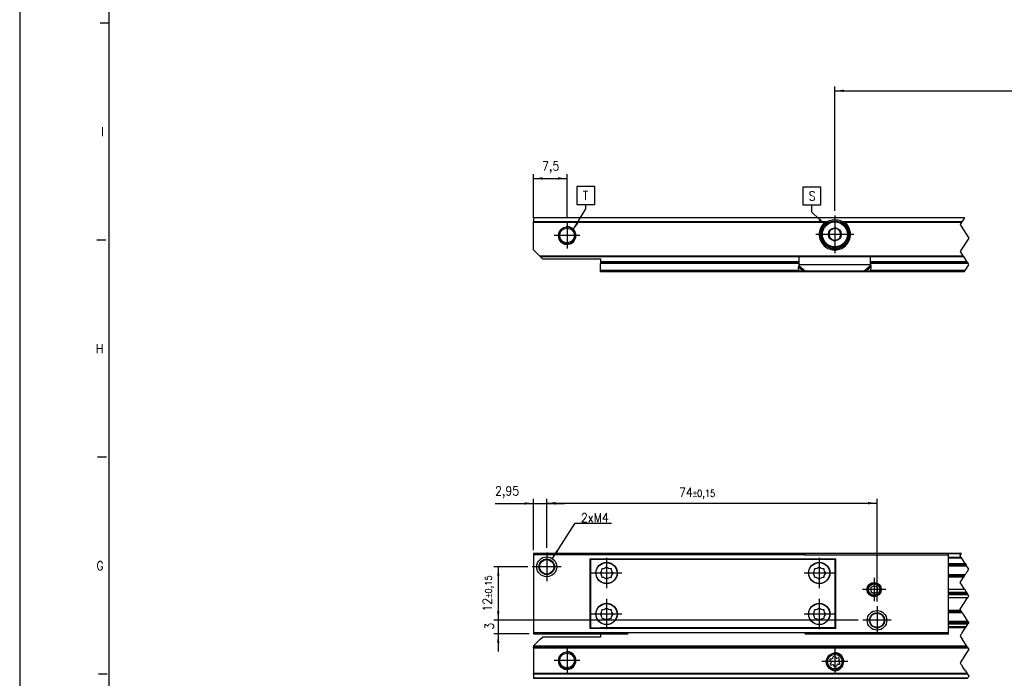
# Model space of a CAD drawing. Header units: millimetres. Extents: x -418 to 2050, y -784 to 1107.
# Tile 6 of 61: x -418 to -197, y 145 to 292. Entities that reach past the tile are written whole.
import ezdxf

# ---------------------------------------------------------------- set-up
doc = ezdxf.new("R2010")
doc.units = ezdxf.units.MM
doc.linetypes.add('DOT_CENTER', pattern=[14, 12, -1, 0, -1])
doc.layers.add('1', color=7, linetype='Continuous')
doc.styles.add('CONVERTER_12', font='txt.shx', dxfattribs={"width": 0.9})
doc.dimstyles.new('ME10_DIM_16', dxfattribs={"dimtxt": 2, "dimasz": 2, "dimexe": 1, "dimexo": 1, "dimgap": 1, "dimtad": 1, "dimdsep": 46, "dimtxsty": 'CONVERTER_12', "dimsah": 1, "dimcen": 0.09, "dimclrd": 2, "dimclre": 2, "dimclrt": 2, "dimadec": 0, "dimazin": 0, "dimtfac": 1, "dimtdec": 4, "dimtix": 1, "dimtmove": 0, "dimatfit": 3, "dimfxl": 1, "dimtolj": 1, "dimtzin": 0, "dimarcsym": 0})
doc.dimstyles.new('ME10_DIM_17', dxfattribs={"dimtxt": 2, "dimasz": 2, "dimexe": 1, "dimexo": 1, "dimgap": 1, "dimtad": 1, "dimdsep": 46, "dimtxsty": 'CONVERTER_12', "dimsah": 1, "dimcen": 0.09, "dimclrd": 2, "dimclre": 2, "dimclrt": 2, "dimadec": 0, "dimazin": 0, "dimtol": 1, "dimtp": 0.15, "dimtm": 0.15, "dimtfac": 0.75, "dimtdec": 0, "dimtix": 1, "dimtmove": 0, "dimatfit": 3, "dimfxl": 1, "dimtolj": 1, "dimtzin": 0, "dimarcsym": 0})
doc.dimstyles.new('ME10_DIM_18', dxfattribs={"dimtxt": 2, "dimasz": 2, "dimexe": 1, "dimexo": 1, "dimgap": 1, "dimtad": 1, "dimdsep": 46, "dimtxsty": 'CONVERTER_12', "dimsah": 1, "dimcen": 0.09, "dimclrd": 2, "dimclre": 2, "dimclrt": 2, "dimadec": 0, "dimazin": 0, "dimtol": 1, "dimtp": 0.15, "dimtm": 0.15, "dimtfac": 0.75, "dimtdec": 0, "dimtix": 1, "dimtmove": 0, "dimatfit": 3, "dimfxl": 1, "dimtolj": 1, "dimtzin": 0, "dimarcsym": 0})
doc.dimstyles.new('ME10_DIM_19', dxfattribs={"dimtxt": 2, "dimasz": 2, "dimexe": 1, "dimexo": 1, "dimgap": 1, "dimtad": 1, "dimdsep": 46, "dimtxsty": 'CONVERTER_12', "dimsah": 1, "dimcen": 0.09, "dimclrd": 2, "dimclre": 2, "dimclrt": 2, "dimadec": 0, "dimazin": 0, "dimtfac": 1, "dimtdec": 4, "dimtix": 1, "dimtmove": 0, "dimatfit": 3, "dimfxl": 1, "dimtolj": 1, "dimtzin": 0, "dimarcsym": 0})
doc.dimstyles.new('ME10_DIM_47', dxfattribs={"dimtxt": 2, "dimasz": 2, "dimexe": 1, "dimexo": 1, "dimgap": 1, "dimtad": 1, "dimdsep": 46, "dimtxsty": 'CONVERTER_12', "dimsah": 1, "dimcen": 0.09, "dimclrd": 2, "dimclre": 2, "dimclrt": 2, "dimadec": 0, "dimazin": 0, "dimtfac": 1, "dimtdec": 4, "dimtix": 1, "dimtmove": 0, "dimatfit": 3, "dimfxl": 1, "dimtolj": 1, "dimtzin": 0, "dimarcsym": 0})
doc.dimstyles.new('ME10_DIM_48', dxfattribs={"dimtxt": 2, "dimasz": 2, "dimexe": 1, "dimexo": 1, "dimgap": 1, "dimtad": 1, "dimdsep": 46, "dimtxsty": 'CONVERTER_12', "dimsah": 1, "dimcen": 0.09, "dimclrd": 2, "dimclre": 2, "dimclrt": 2, "dimadec": 0, "dimazin": 0, "dimtfac": 1, "dimtdec": 4, "dimtix": 1, "dimtmove": 0, "dimatfit": 3, "dimfxl": 1, "dimtolj": 1, "dimtzin": 0, "dimarcsym": 0})
doc.dimstyles.get("Standard").update_dxf_attribs({"dimtxt": 0.18, "dimasz": 0.18, "dimexe": 0.18, "dimexo": 0.0625, "dimgap": 0.09, "dimtad": 0, "dimtih": 1, "dimtoh": 1, "dimdec": 4, "dimzin": 0, "dimdsep": 46, "dimtxsty": 'Standard', "dimcen": 0.09, "dimadec": 0, "dimazin": 0, "dimtfac": 1, "dimtdec": 4, "dimtofl": 0, "dimtmove": 0, "dimatfit": 3, "dimfxl": 1, "dimtolj": 1, "dimtzin": 0, "dimarcsym": 0})

# ---------------------------------------------------------------- blocks, each defined once
blk = doc.blocks.new('SOPORTE_SV2__7', base_point=(-302.89, 144.79))
at = {"color": 7, "linetype": 'Continuous'}
for p, q in [((-205.59, 156.93), (-209.89, 156.93)), ((-235.36, 156.14), (-287.89, 156.14)), ((-287.89, 154.79), (-287.89, 154.04)), ((-287.89, 154.79), (-285.62, 154.79)), ((-285.62, 154.79), (-281.76, 154.79)), ((-242.01, 154.79), (-238.16, 154.79)), ((-238.16, 154.79), (-229.62, 154.79)), ((-229.62, 154.79), (-209.89, 154.79)), ((-301.46, 153.46), (-302.89, 152.04)), ((-301.46, 153.46), (-300.89, 154.04)), ((-287.89, 154.04), (-300.89, 154.04)), ((-302.89, 152.04), (-302.89, 151.99)), ((-302.89, 151.99), (-302.89, 151.79)), ((-205.68, 151.79), (-302.89, 151.79)), ((-302.89, 151.59), (-302.89, 151.79)), ((-302.89, 151.59), (-302.89, 145.87)), ((-236.27, 148.56), (-236.46, 148.75)), ((-236.37, 148.06), (-236.24, 148.29)), ((-236.29, 149.15), (-236.03, 149.15)), ((-235.81, 149.32), (-235.73, 149.57)), ((-235.31, 149.62), (-235.18, 149.4)), ((-234.92, 149.29), (-234.66, 149.35)), ((-234.48, 147.93), (-234.75, 147.92)), ((-234.41, 149.01), (-234.54, 148.78)), ((-234.5, 148.51), (-234.32, 148.32)), ((-302.89, 145.73), (-302.89, 145.87)), ((-302.89, 145.73), (-302.89, 144.85)), ((-235.85, 147.78), (-236.11, 147.72)), ((-235.46, 147.45), (-235.6, 147.68)), ((-234.97, 147.76), (-235.04, 147.5)), ((-302.89, 144.85), (-302.89, 144.79)), ((-205.68, 144.79), (-302.89, 144.79))]:
    blk.add_line(p, q, dxfattribs=at)
at = {"color": 3, "linetype": 'Continuous'}
for p, q in [((-205.6, 156.91), (-209.89, 156.91)), ((-205.99, 156.32), (-209.89, 156.32)), ((-206.11, 156.14), (-209.89, 156.14)), ((-205.82, 151.99), (-302.89, 151.99)), ((-302.89, 151.59), (-205.55, 151.59)), ((-205.74, 145.87), (-302.89, 145.87)), ((-205.64, 145.73), (-302.89, 145.73)), ((-302.89, 144.85), (-205.64, 144.85))]:
    blk.add_line(p, q, dxfattribs=at)
at = {"color": 2, "linetype": 'DOT_CENTER'}
for p, q in [((-205.99, 156.32), (-205.6, 156.91)), ((-205.6, 156.91), (-205.59, 156.93)), ((-207.15, 154.59), (-207.35, 154.29)), ((-207.15, 154.59), (-207.02, 154.79)), ((-207.02, 154.79), (-206.95, 154.89)), ((-206.95, 154.89), (-206.88, 154.99)), ((-206.88, 154.99), (-206.47, 155.61)), ((-206.47, 155.61), (-206.35, 155.79)), ((-206.35, 155.79), (-206.11, 156.14)), ((-206.11, 156.14), (-205.99, 156.32)), ((-207.35, 154.29), (-206.85, 153.54)), ((-206.85, 153.54), (-206.8, 153.46)), ((-205.82, 151.99), (-206.8, 153.46)), ((-205.35, 151.29), (-207.35, 148.29)), ((-205.68, 151.79), (-205.82, 151.99)), ((-205.55, 151.59), (-205.68, 151.79)), ((-205.55, 151.59), (-205.45, 151.44)), ((-205.45, 151.44), (-205.37, 151.31)), ((-205.37, 151.31), (-205.35, 151.29)), ((-207.35, 148.29), (-207.15, 147.99)), ((-207.15, 147.99), (-207.02, 147.79)), ((-207.02, 147.79), (-206.68, 147.29)), ((-206.15, 146.49), (-206.68, 147.29)), ((-206.15, 146.49), (-205.74, 145.87)), ((-205.64, 145.73), (-205.74, 145.87)), ((-205.64, 145.73), (-205.35, 145.29)), ((-205.68, 144.79), (-205.64, 144.85)), ((-205.55, 144.99), (-205.64, 144.85)), ((-205.35, 145.29), (-205.55, 144.99))]:
    blk.add_line(p, q, dxfattribs=at)
at = {"color": 7, "linetype": 'Continuous'}
for centre, radius in [((-295.39, 148.79), 1.9), ((-295.39, 148.79), 1.65), ((-235.39, 148.54), 1.9), ((-235.39, 148.54), 1.65)]:
    blk.add_circle(centre, radius, dxfattribs=at)
for centre, start, end in [((-236.29, 148.92), 90.5656, 223.8716), ((-236.17, 147.95), 150.5656, 283.8716), ((-236.44, 148.4), 330.5656, 43.8716), ((-236.03, 149.38), 270.5656, 343.8716), ((-235.51, 149.51), 30.1519, 163.8716), ((-234.98, 149.52), 210.1519, 283.4579), ((-234.74, 147.69), 90.5656, 163.8706), ((-234.61, 149.13), 330.5656, 103.4579), ((-234.33, 148.67), 150.5656, 223.8716), ((-234.49, 148.16), 270.5656, 43.8716), ((-235.8, 147.56), 30.5656, 103.8716), ((-235.26, 147.57), 210.5656, 343.8706)]:
    blk.add_arc(centre, 0.233, start, end, dxfattribs=at)
at = {"layer": '1', "color": 2, "linetype": 'DOT_CENTER'}
for p, q in [((-295.39, 151.69), (-295.39, 145.89)), ((-235.39, 151.44), (-235.39, 145.64)), ((-292.49, 148.79), (-298.29, 148.79)), ((-232.49, 148.54), (-238.29, 148.54))]:
    blk.add_line(p, q, dxfattribs=at)
at = {"layer": '1', "color": 30, "linetype": 'Continuous'}
for centre in [(-295.39, 148.79), (-235.39, 148.54)]:
    blk.add_arc(centre, 2, 175, 95, dxfattribs=at)
blk = doc.blocks.new('REGLA_SV2-1340__8', base_point=(-299.89, 154.79))
at = {"color": 7, "linetype": 'Continuous'}
for p, q in [((-294.16, 172.79), (-299.89, 172.79)), ((-285.62, 172.79), (-294.16, 172.79)), ((-281.76, 172.79), (-285.62, 172.79)), ((-242.01, 172.79), (-281.76, 172.79)), ((-238.16, 172.79), (-242.01, 172.79)), ((-229.62, 172.79), (-238.16, 172.79)), ((-209.89, 172.79), (-229.62, 172.79)), ((-207.02, 172.79), (-209.89, 172.79)), ((-209.89, 170.24), (-205.99, 170.24)), ((-206.33, 167.82), (-209.89, 167.82)), ((-209.89, 164.74), (-206.32, 164.74)), ((-209.89, 164.08), (-205.88, 164.08)), ((-205.68, 163.79), (-209.89, 163.79)), ((-205.49, 163.5), (-209.89, 163.5)), ((-205.65, 162.84), (-209.89, 162.84)), ((-209.89, 159.75), (-207, 159.75)), ((-205.38, 157.33), (-209.89, 157.33)), ((-299.89, 154.79), (-294.16, 154.79)), ((-294.16, 154.79), (-287.89, 154.79)), ((-287.89, 154.79), (-285.62, 154.79)), ((-285.62, 154.79), (-281.76, 154.79)), ((-242.01, 154.79), (-238.16, 154.79)), ((-238.16, 154.79), (-229.62, 154.79)), ((-229.62, 154.79), (-209.89, 154.79))]:
    blk.add_line(p, q, dxfattribs=at)
at = {"color": 3, "linetype": 'Continuous'}
for p, q in [((-242.07, 172.69), (-281.7, 172.69)), ((-207.08, 172.69), (-209.89, 172.69)), ((-209.89, 171.97), (-207.14, 171.97)), ((-209.89, 171.78), (-207.01, 171.78)), ((-209.89, 170.53), (-206.18, 170.53)), ((-209.89, 170.04), (-205.86, 170.04)), ((-206.2, 168.02), (-209.89, 168.02)), ((-209.89, 167.67), (-206.43, 167.67)), ((-206.56, 167.48), (-209.89, 167.48)), ((-209.89, 160.1), (-207.22, 160.1)), ((-207.09, 159.9), (-209.89, 159.9)), ((-209.89, 159.55), (-206.86, 159.55)), ((-205.51, 157.53), (-209.89, 157.53)), ((-205.51, 157.04), (-209.89, 157.04))]:
    blk.add_line(p, q, dxfattribs=at)
at = {"color": 2, "linetype": 'DOT_CENTER'}
for p, q in [((-207.35, 172.29), (-207.08, 172.69)), ((-207.14, 171.97), (-207.35, 172.29)), ((-207.08, 172.69), (-207.02, 172.79)), ((-207.01, 171.78), (-207.14, 171.97)), ((-206.18, 170.53), (-207.01, 171.78)), ((-206.18, 170.53), (-205.99, 170.24)), ((-205.86, 170.04), (-205.99, 170.24)), ((-205.65, 169.74), (-205.86, 170.04)), ((-206.43, 167.67), (-206.56, 167.48)), ((-206.43, 167.67), (-206.33, 167.82)), ((-206.33, 167.82), (-206.28, 167.89)), ((-206.28, 167.89), (-206.2, 168.02)), ((-206.2, 168.02), (-206.09, 168.18)), ((-206.09, 168.18), (-205.99, 168.33)), ((-205.99, 168.33), (-205.91, 168.45)), ((-205.91, 168.45), (-205.81, 168.59)), ((-205.81, 168.59), (-205.75, 168.69)), ((-205.75, 168.69), (-205.7, 168.76)), ((-205.7, 168.76), (-205.57, 168.95)), ((-205.35, 169.29), (-205.65, 169.74)), ((-205.57, 168.95), (-205.49, 169.07)), ((-205.49, 169.07), (-205.35, 169.29)), ((-207.35, 166.29), (-206.56, 167.48)), ((-206.32, 164.74), (-207.35, 166.29)), ((-206.22, 164.59), (-206.32, 164.74)), ((-205.88, 164.08), (-206.22, 164.59)), ((-205.68, 163.79), (-205.88, 164.08)), ((-205.49, 163.5), (-205.68, 163.79)), ((-205.55, 162.99), (-205.35, 163.29)), ((-205.35, 163.29), (-205.49, 163.5)), ((-207.35, 160.29), (-205.65, 162.84)), ((-205.65, 162.84), (-205.55, 162.99)), ((-207.22, 160.1), (-207.35, 160.29)), ((-207.09, 159.9), (-207.22, 160.1)), ((-207, 159.75), (-207.09, 159.9)), ((-206.95, 159.68), (-207, 159.75)), ((-206.86, 159.55), (-206.95, 159.68)), ((-206.76, 159.4), (-206.86, 159.55)), ((-206.66, 159.24), (-206.76, 159.4)), ((-206.24, 158.62), (-206.66, 159.24)), ((-205.72, 157.84), (-206.24, 158.62)), ((-205.99, 156.32), (-205.6, 156.91)), ((-205.51, 157.53), (-205.72, 157.84)), ((-205.6, 156.91), (-205.59, 156.93)), ((-205.59, 156.93), (-205.51, 157.04)), ((-205.38, 157.33), (-205.51, 157.53)), ((-205.35, 157.29), (-205.51, 157.04)), ((-205.38, 157.33), (-205.35, 157.29)), ((-207.02, 154.79), (-206.95, 154.89)), ((-206.95, 154.89), (-206.88, 154.99)), ((-206.88, 154.99), (-206.47, 155.61)), ((-206.47, 155.61), (-206.35, 155.79)), ((-206.35, 155.79), (-206.11, 156.14)), ((-206.11, 156.14), (-205.99, 156.32))]:
    blk.add_line(p, q, dxfattribs=at)
blk = doc.blocks.new('CABEZA_RANURADA_REGLA_SV2__9', base_point=(-302.89, 154.79))
at = {"color": 7, "linetype": 'Continuous'}
for p, q in [((-299.89, 172.79), (-302.89, 172.79)), ((-302.89, 172.79), (-302.89, 172.49)), ((-281.59, 172.49), (-302.89, 172.49)), ((-302.89, 172.49), (-302.89, 155.09)), ((-294.16, 172.79), (-299.89, 172.79)), ((-285.62, 172.79), (-294.16, 172.79)), ((-281.76, 172.79), (-285.62, 172.79)), ((-281.59, 172.49), (-281.76, 172.79)), ((-242.19, 172.49), (-281.59, 172.49)), ((-242.01, 172.79), (-242.19, 172.49)), ((-242.19, 172.49), (-209.89, 172.49)), ((-238.16, 172.79), (-242.01, 172.79)), ((-229.62, 172.79), (-238.16, 172.79)), ((-209.89, 172.79), (-229.62, 172.79)), ((-209.89, 172.49), (-209.89, 172.79)), ((-209.89, 155.09), (-209.89, 172.49)), ((-290.24, 155.99), (-290.24, 171.59)), ((-290.24, 171.59), (-235.19, 171.59)), ((-290.06, 156.14), (-290.06, 171.44)), ((-235.36, 171.44), (-290.06, 171.44)), ((-235.36, 171.44), (-235.36, 156.14)), ((-235.19, 155.99), (-235.19, 171.59)), ((-226.59, 165.55), (-227.34, 165.12)), ((-225.84, 165.12), (-226.59, 165.55)), ((-227.34, 165.12), (-227.34, 164.25)), ((-227.34, 164.25), (-226.59, 163.82)), ((-226.59, 163.82), (-225.84, 164.25)), ((-225.84, 164.25), (-225.84, 165.12)), ((-302.89, 155.09), (-281.59, 155.09)), ((-302.89, 155.09), (-302.89, 154.79)), ((-302.89, 154.79), (-299.89, 154.79)), ((-299.89, 154.79), (-294.16, 154.79)), ((-294.16, 154.79), (-287.89, 154.79)), ((-235.19, 155.99), (-290.24, 155.99)), ((-290.06, 156.14), (-287.89, 156.14)), ((-235.36, 156.14), (-287.89, 156.14)), ((-287.89, 154.79), (-285.62, 154.79)), ((-285.62, 154.79), (-281.76, 154.79)), ((-281.76, 154.79), (-281.59, 155.09)), ((-281.59, 155.09), (-242.19, 155.09)), ((-242.19, 155.09), (-209.89, 155.09)), ((-242.19, 155.09), (-242.01, 154.79)), ((-242.01, 154.79), (-238.16, 154.79)), ((-238.16, 154.79), (-229.62, 154.79)), ((-229.62, 154.79), (-209.89, 154.79)), ((-209.89, 154.79), (-209.89, 155.09))]:
    blk.add_line(p, q, dxfattribs=at)
for centre, radius in [((-299.94, 169.79), 2.24), ((-299.94, 169.79), 1.74), ((-299.94, 169.79), 1.62), ((-286.54, 168.39), 2.4), ((-286.54, 168.39), 2.35), ((-238.89, 168.39), 2.4), ((-238.89, 168.39), 2.35), ((-226.59, 164.69), 1.6), ((-226.59, 164.69), 1.42), ((-226.59, 164.69), 1.25), ((-286.54, 159.19), 2.4), ((-286.54, 159.19), 2.35), ((-238.89, 159.19), 2.4), ((-238.89, 159.19), 2.35), ((-225.94, 157.79), 2.2), ((-225.94, 157.79), 1.7), ((-225.94, 157.79), 1.6)]:
    blk.add_circle(centre, radius, dxfattribs=at)
for centre, start, end in [((-289.03, 169.42), 316.4323, 358.5677), ((-289.03, 167.35), 1.4323, 43.5677), ((-287.57, 170.88), 271.4323, 313.5677), ((-285.5, 170.88), 226.4323, 268.5677), ((-284.04, 169.42), 181.4323, 223.5677), ((-284.04, 167.35), 136.4323, 178.5677), ((-241.38, 169.42), 316.4323, 358.5677), ((-241.38, 167.35), 1.4323, 43.5677), ((-239.92, 170.88), 271.4323, 313.5677), ((-237.85, 170.88), 226.4323, 268.5677), ((-236.39, 169.42), 181.4323, 223.5677), ((-236.39, 167.35), 136.4323, 178.5677), ((-287.57, 165.89), 46.4323, 88.5677), ((-285.5, 165.89), 91.4323, 133.5677), ((-239.92, 165.89), 46.4323, 88.5677), ((-237.85, 165.89), 91.4323, 133.5677), ((-289.03, 160.22), 316.4323, 358.5677), ((-289.03, 158.15), 1.4323, 43.5677), ((-287.57, 161.68), 271.4323, 313.5677), ((-285.5, 161.68), 226.4323, 268.5677), ((-284.04, 160.22), 181.4323, 223.5677), ((-284.04, 158.15), 136.4323, 178.5677), ((-241.38, 160.22), 316.4323, 358.5677), ((-241.38, 158.15), 1.4323, 43.5677), ((-239.92, 161.68), 271.4323, 313.5677), ((-237.85, 161.68), 226.4323, 268.5677), ((-236.39, 160.22), 181.4323, 223.5677), ((-236.39, 158.15), 136.4323, 178.5677), ((-287.57, 156.69), 46.4323, 88.5677), ((-285.5, 156.69), 91.4323, 133.5677), ((-239.92, 156.69), 46.4323, 88.5677), ((-237.85, 156.69), 91.4323, 133.5677)]:
    blk.add_arc(centre, 1.5, start, end, dxfattribs=at)
at = {"layer": '1', "color": 2, "linetype": 'DOT_CENTER'}
for p, q in [((-299.94, 173.03), (-299.94, 166.54)), ((-286.54, 171.79), (-286.54, 164.99)), ((-238.89, 171.79), (-238.89, 164.99)), ((-296.7, 169.79), (-303.18, 169.79)), ((-283.14, 168.39), (-289.94, 168.39)), ((-235.49, 168.39), (-242.29, 168.39)), ((-226.59, 167.29), (-226.59, 162.09)), ((-223.99, 164.69), (-229.19, 164.69)), ((-286.54, 162.59), (-286.54, 155.79)), ((-238.89, 162.59), (-238.89, 155.79)), ((-283.14, 159.19), (-289.94, 159.19)), ((-235.49, 159.19), (-242.29, 159.19)), ((-225.94, 160.99), (-225.94, 154.59)), ((-222.74, 157.79), (-229.14, 157.79))]:
    blk.add_line(p, q, dxfattribs=at)
blk = doc.blocks.new('REGLA_SV2-1340mm__10', base_point=(-302.89, 144.79))
for name, p in [('CABEZA_RANURADA_REGLA_SV2__9', (-302.89, 154.79)), ('REGLA_SV2-1340__8', (-299.89, 154.79)), ('SOPORTE_SV2__7', (-302.89, 144.79))]:
    blk.add_blockref(name, p)
blk = doc.blocks.new('*D82')
at = {"layer": '1', "color": 2, "linetype": 'Continuous'}
for p, q in [((-311.52, 183.99), (-302.89, 183.99)), ((-302.89, 173.49), (-302.89, 184.99)), ((-302.89, 183.99), (-299.94, 183.99)), ((-299.94, 174.03), (-299.94, 184.99)), ((-299.94, 183.99), (-295.94, 183.99))]:
    blk.add_line(p, q, dxfattribs=at)
at = {"layer": '1', "color": 2}
for points in [[(-304.89, 183.72), (-304.89, 184.25), (-302.89, 183.99)], [(-297.94, 184.25), (-297.94, 183.72), (-299.94, 183.99)]]:
    blk.add_solid(points, dxfattribs=at)
at = {"layer": '1', "color": 2, "insert": (-311.52, 185.19), "char_height": 2, "attachment_point": 7, "rotation": 0.0001, "line_spacing_factor": 0.60024, "style": 'CONVERTER_12'}
blk.add_mtext('2,95', dxfattribs=at)
blk = doc.blocks.new('*D83')
at = {"layer": '1', "color": 2, "linetype": 'Continuous'}
for p, q in [((-299.94, 174.03), (-299.94, 185.05)), ((-299.94, 184.05), (-225.94, 184.05)), ((-225.94, 161.99), (-225.94, 185.05))]:
    blk.add_line(p, q, dxfattribs=at)
at = {"layer": '1', "color": 2}
for points in [[(-297.94, 184.31), (-297.94, 183.78), (-299.94, 184.05)], [(-227.94, 183.78), (-227.94, 184.31), (-225.94, 184.05)]]:
    blk.add_solid(points, dxfattribs=at)
at = {"layer": '1', "color": 2, "insert": (-270.31, 185.05), "char_height": 2, "attachment_point": 7, "rotation": 0.0001, "line_spacing_factor": 0.60024, "style": 'CONVERTER_12'}
blk.add_mtext('\\C2;74\\C2;\\H1.5;{\\Fgdt;`}0,15', dxfattribs=at)
blk = doc.blocks.new('*D84')
at = {"layer": '1', "color": 2, "linetype": 'Continuous'}
for p, q in [((-304.18, 169.79), (-311.8, 169.79)), ((-310.8, 169.79), (-310.8, 157.79)), ((-230.14, 157.79), (-311.8, 157.79))]:
    blk.add_line(p, q, dxfattribs=at)
at = {"layer": '1', "color": 2}
for points in [[(-310.54, 167.79), (-311.06, 167.79), (-310.8, 169.79)], [(-311.06, 159.79), (-310.54, 159.79), (-310.8, 157.79)]]:
    blk.add_solid(points, dxfattribs=at)
at = {"layer": '1', "color": 2, "insert": (-311.8, 159.72), "char_height": 2, "attachment_point": 7, "rotation": 90, "line_spacing_factor": 0.60024, "style": 'CONVERTER_12'}
blk.add_mtext('\\C2;12\\C2;\\H1.5;{\\Fgdt;`}0,15', dxfattribs=at)
blk = doc.blocks.new('*D85')
at = {"layer": '1', "color": 2, "linetype": 'Continuous'}
for p, q in [((-310.81, 161.79), (-310.81, 157.79)), ((-230.14, 157.79), (-311.81, 157.79)), ((-310.81, 157.79), (-310.81, 154.79)), ((-303.89, 154.79), (-311.81, 154.79)), ((-310.81, 154.79), (-310.81, 150.79))]:
    blk.add_line(p, q, dxfattribs=at)
at = {"layer": '1', "color": 2}
for points in [[(-311.07, 159.79), (-310.55, 159.79), (-310.81, 157.79)], [(-310.55, 152.79), (-311.07, 152.79), (-310.81, 154.79)]]:
    blk.add_solid(points, dxfattribs=at)
at = {"layer": '1', "color": 2, "insert": (-311.81, 155.69), "char_height": 2, "attachment_point": 7, "rotation": 90, "line_spacing_factor": 0.60024, "style": 'CONVERTER_12'}
blk.add_mtext('3', dxfattribs=at)
blk = doc.blocks.new('SOPORTE_SV2__22', base_point=(-302.89, 235.93))
at = {"color": 7, "linetype": 'Continuous'}
for p, q in [((-302.89, 248.07), (-206.31, 248.07)), ((-302.89, 248.07), (-302.89, 248.01)), ((-302.89, 248.01), (-302.89, 247.13)), ((-302.89, 246.99), (-302.89, 247.13)), ((-302.89, 240.82), (-302.89, 246.99)), ((-237.74, 246.57), (-237.38, 246.57)), ((-236.54, 245.19), (-236.59, 244.83)), ((-236.2, 245.33), (-236.54, 245.19)), ((-235.21, 245.75), (-235.54, 245.61)), ((-234.92, 245.53), (-235.21, 245.75)), ((-234.06, 244.88), (-234.35, 245.1)), ((-234.11, 244.52), (-234.06, 244.88)), ((-233.4, 246.57), (-233.04, 246.57)), ((-236.67, 244.12), (-236.72, 243.76)), ((-236.72, 243.76), (-236.43, 243.54)), ((-235.86, 243.11), (-235.57, 242.89)), ((-235.57, 242.89), (-235.24, 243.03)), ((-234.58, 243.31), (-234.24, 243.45)), ((-234.24, 243.45), (-234.19, 243.81)), ((-301.59, 239.52), (-302.89, 240.82)), ((-301.39, 239.32), (-301.59, 239.52)), ((-300.89, 238.82), (-301.39, 239.32)), ((-301.39, 239.32), (-206.57, 239.32)), ((-300.89, 238.82), (-287.89, 238.82)), ((-287.89, 238.82), (-287.89, 238.27)), ((-287.89, 238.27), (-287.89, 238.07)), ((-243.39, 237.58), (-243.39, 239.32)), ((-227.39, 237.6), (-227.39, 239.32)), ((-287.89, 238.07), (-287.89, 237.78)), ((-287.89, 238.07), (-243.39, 238.07)), ((-287.89, 236.22), (-287.89, 237.78)), ((-287.89, 235.93), (-287.89, 236.22)), ((-243.48, 236.14), (-243.5, 237.03)), ((-242.31, 236.01), (-243.48, 236.14)), ((-243.39, 237.29), (-243.39, 237.58)), ((-228.8, 236.08), (-241.98, 236.08)), ((-227.3, 236.14), (-228.47, 236.01)), ((-227.39, 238.07), (-205.73, 238.07)), ((-227.39, 237.58), (-227.39, 237.6)), ((-227.39, 237.29), (-227.39, 237.58)), ((-227.28, 237.03), (-227.33, 237.2)), ((-227.3, 236.14), (-227.28, 237.03)), ((-206.4, 235.93), (-287.89, 235.93))]:
    blk.add_line(p, q, dxfattribs=at)
at = {"color": 3, "linetype": 'Continuous'}
for p, q in [((-206.34, 248.01), (-302.89, 248.01)), ((-237.38, 247.13), (-302.89, 247.13)), ((-206.93, 247.13), (-233.4, 247.13)), ((-237.66, 246.99), (-302.89, 246.99)), ((-207.03, 246.99), (-233.12, 246.99)), ((-235.03, 241.09), (-235.75, 241.09)), ((-301.59, 239.52), (-206.7, 239.52)), ((-287.89, 238.27), (-243.39, 238.27)), ((-227.39, 238.27), (-205.87, 238.27)), ((-243.39, 237.78), (-287.89, 237.78)), ((-243.48, 236.22), (-287.89, 236.22)), ((-243.5, 237.03), (-242.31, 236.01)), ((-243.39, 237.58), (-227.39, 237.58)), ((-243.39, 237.29), (-241.98, 236.08)), ((-227.39, 237.29), (-228.8, 236.08)), ((-227.28, 237.03), (-228.47, 236.01)), ((-205.54, 237.78), (-227.39, 237.78)), ((-206.21, 236.22), (-227.3, 236.22))]:
    blk.add_line(p, q, dxfattribs=at)
at = {"color": 2, "linetype": 'DOT_CENTER'}
for p, q in [((-207.03, 246.99), (-206.93, 247.13)), ((-206.44, 247.87), (-206.93, 247.13)), ((-206.44, 247.87), (-206.34, 248.01)), ((-206.34, 248.01), (-206.31, 248.07)), ((-207.03, 246.99), (-207.35, 246.5)), ((-207.35, 246.5), (-207.27, 246.37)), ((-207.27, 246.37), (-205.35, 243.5)), ((-205.35, 243.5), (-207.11, 240.87)), ((-207.11, 240.87), (-207.35, 240.5)), ((-207.35, 240.5), (-206.7, 239.52)), ((-206.7, 239.52), (-206.57, 239.32)), ((-206.57, 239.32), (-205.87, 238.27)), ((-205.73, 238.07), (-205.87, 238.27)), ((-206.4, 235.93), (-206.21, 236.22)), ((-206.21, 236.22), (-205.35, 237.5)), ((-205.73, 238.07), (-205.54, 237.78)), ((-205.35, 237.5), (-205.54, 237.78))]:
    blk.add_line(p, q, dxfattribs=at)
at = {"color": 7, "linetype": 'Continuous'}
for centre, radius in [((-235.39, 244.32), 3), ((-295.39, 244.07), 1.9), ((-295.39, 244.07), 1.65), ((-235.39, 244.32), 1.45), ((-235.39, 244.32), 0.05)]:
    blk.add_circle(centre, radius, dxfattribs=at)
at = {"color": 3, "linetype": 'Continuous'}
blk.add_circle((-235.39, 244.32), 2.8, dxfattribs=at)
at = {"color": 7, "linetype": 'Continuous'}
for radius, start, end in [(3.25, 112.6199, 67.3801), (3.25, 67.3801, 112.6199), (3.5, 130.3552, 49.6448), (1.3, 96.839, 128.7237), (1.3, 68.7237, 96.839), (1.3, 36.839, 68.7237), (1.3, 8.7237, 36.839), (1.3, 156.839, 188.7237), (1.3, 188.7237, 216.839), (1.3, 216.839, 248.7237), (1.3, 248.7237, 276.839), (1.3, 276.839, 308.7237), (1.3, 336.839, 8.7237)]:
    blk.add_arc((-235.39, 244.32), radius, start, end, dxfattribs=at)
for points, knots in [([(-237.66, 246.99), (-237.65, 247), (-237.63, 247.01), (-237.59, 247.03), (-237.56, 247.05), (-237.51, 247.08), (-237.45, 247.11), (-237.4, 247.12), (-237.38, 247.13)], [0, 0, 0, 0, 0.0380214, 0.0796474, 0.1179557, 0.1585175, 0.2443338, 0.3133301, 0.3133301, 0.3133301, 0.3133301]), ([(-237.38, 247.13), (-237.32, 247.15), (-237.2, 247.19), (-237.01, 247.24), (-236.83, 247.28), (-236.7, 247.31), (-236.64, 247.32)], [0, 0, 0, 0, 0.1903327, 0.3787731, 0.5717946, 0.763547, 0.763547, 0.763547, 0.763547]), ([(-234.14, 247.32), (-234.08, 247.31), (-233.95, 247.28), (-233.77, 247.24), (-233.58, 247.19), (-233.46, 247.15), (-233.4, 247.13)], [0, 0, 0, 0, 0.1915728, 0.384016, 0.5730577, 0.7635471, 0.7635471, 0.7635471, 0.7635471]), ([(-233.4, 247.13), (-233.37, 247.12), (-233.32, 247.1), (-233.26, 247.08), (-233.22, 247.05), (-233.19, 247.03), (-233.15, 247.01), (-233.13, 247), (-233.12, 246.99)], [0, 0, 0, 0, 0.0898239, 0.1547798, 0.1953417, 0.2336504, 0.2787841, 0.3133313, 0.3133313, 0.3133313, 0.3133313]), ([(-243.5, 237.03), (-243.49, 237.05), (-243.47, 237.09), (-243.44, 237.16), (-243.42, 237.22), (-243.4, 237.27), (-243.39, 237.29)], [0, 0, 0, 0, 0.0660342, 0.1356749, 0.2077706, 0.2833141, 0.2833141, 0.2833141, 0.2833141]), ([(-241.98, 236.08), (-242, 236.07), (-242.06, 236.06), (-242.14, 236.04), (-242.22, 236.02), (-242.28, 236.01), (-242.31, 236.01)], [0, 0, 0, 0, 0.0858283, 0.1715137, 0.2550732, 0.3386073, 0.3386073, 0.3386073, 0.3386073]), ([(-228.47, 236.01), (-228.5, 236.01), (-228.55, 236.02), (-228.64, 236.04), (-228.72, 236.06), (-228.78, 236.07), (-228.8, 236.08)], [0, 0, 0, 0, 0.0797881, 0.1670936, 0.2491987, 0.3386073, 0.3386073, 0.3386073, 0.3386073]), ([(-227.39, 237.6), (-227.39, 237.57), (-227.39, 237.5), (-227.37, 237.4), (-227.36, 237.3), (-227.34, 237.23), (-227.33, 237.2)], [0, 0, 0, 0, 0.1026304, 0.1983419, 0.3081187, 0.4089214, 0.4089214, 0.4089214, 0.4089214]), ([(-227.28, 237.03), (-227.29, 237.05), (-227.31, 237.09), (-227.34, 237.16), (-227.36, 237.22), (-227.38, 237.27), (-227.39, 237.29)], [0, 0, 0, 0, 0.0660342, 0.1356749, 0.2077706, 0.2833141, 0.2833141, 0.2833141, 0.2833141])]:
    blk.add_open_spline(points, degree=3, knots=knots, dxfattribs=at)
at = {"layer": '1', "color": 2, "linetype": 'DOT_CENTER'}
for p, q in [((-235.39, 248.57), (-235.39, 240.07)), ((-235.39, 248.32), (-235.39, 240.32)), ((-295.39, 246.97), (-295.39, 241.17)), ((-292.49, 244.07), (-298.29, 244.07)), ((-231.14, 244.32), (-239.64, 244.32)), ((-231.39, 244.32), (-239.39, 244.32))]:
    blk.add_line(p, q, dxfattribs=at)
at = {"layer": '1', "color": 30, "linetype": 'Continuous'}
blk.add_arc((-295.39, 244.07), 2, 175, 95, dxfattribs=at)
blk.add_arc((-295.39, 244.07), 2, 175, 95, dxfattribs=at)
blk = doc.blocks.new('*D111')
at = {"layer": '1', "color": 2, "linetype": 'Continuous'}
for p, q in [((-302.89, 247.99), (-302.89, 257.84)), ((-302.89, 256.84), (-295.39, 256.84)), ((-295.39, 247.97), (-295.39, 257.84))]:
    blk.add_line(p, q, dxfattribs=at)
at = {"layer": '1', "color": 2}
for points in [[(-300.89, 257.11), (-300.89, 256.58), (-302.89, 256.84)], [(-297.39, 256.58), (-297.39, 257.11), (-295.39, 256.84)]]:
    blk.add_solid(points, dxfattribs=at)
at = {"layer": '1', "color": 2, "insert": (-300.99, 258.04), "char_height": 2, "attachment_point": 7, "rotation": 0.0001, "line_spacing_factor": 0.60024, "style": 'CONVERTER_12'}
blk.add_mtext('7,5', dxfattribs=at)
blk = doc.blocks.new('*D112')
at = {"layer": '1', "color": 2, "linetype": 'Continuous'}
for p, q in [((-235.39, 249.57), (-235.39, 277.5)), ((-235.39, 276.5), (30.61, 276.5)), ((30.61, 247.97), (30.61, 277.5))]:
    blk.add_line(p, q, dxfattribs=at)
at = {"layer": '1', "color": 2}
for points in [[(-233.39, 276.76), (-233.39, 276.23), (-235.39, 276.5)], [(28.61, 276.23), (28.61, 276.76), (30.61, 276.5)]]:
    blk.add_solid(points, dxfattribs=at)
at = {"layer": '1', "color": 2, "insert": (-109.66, 277.5), "char_height": 2, "attachment_point": 7, "rotation": 0.0001, "line_spacing_factor": 0.60024, "style": 'CONVERTER_12'}
blk.add_mtext('655', dxfattribs=at)
blk = doc.blocks.new('_A1', base_point=(416.98, -145.5))
at = {"layer": '1', "color": 2, "linetype": 'Continuous'}
for p, q in [((-418.02, 443.5), (-418.02, -150.5)), ((-398.02, 291.7), (-400.02, 291.7)), ((-398.76, 243.03), (-400.76, 243.03)), ((-398.6, 194.37), (-400.6, 194.37)), ((-398.4, 145.7), (-400.4, 145.7))]:
    blk.add_line(p, q, dxfattribs=at)
at = {"layer": '1', "color": 7, "linetype": 'Continuous'}
blk.add_line((-398.02, 438.5), (-398.02, -145.5), dxfattribs=at)
at = {"layer": '1', "color": 2, "char_height": 2, "attachment_point": 4, "line_spacing_factor": 1.20048, "style": 'CONVERTER_12'}
for s, insert in [('I', (-399.76, 267.37)), ('H', (-400.97, 218.7)), ('G', (-400.86, 170.03))]:
    blk.add_mtext(s, dxfattribs=dict(at, insert=insert))
blk = doc.blocks.new('Bottom1', base_point=(-215.388, 158.787))
at = {"layer": '1', "color": 2}
blk.add_solid([(-297.815, 173.464), (-297.372, 173.18), (-298.672, 171.638)], dxfattribs=at)
blk.add_blockref('REGLA_SV2-1340mm__10', (-302.888, 144.787))
at = {"layer": '1', "color": 2, "style": 'CONVERTER_12', "width": 0.9}
blk.add_text('2xM4', height=2, dxfattribs=at).set_placement((-292.275, 179.792))
at = {"layer": '1'}
for base, p1, p2, dimstyle, picture, middle in [((-302.888, 183.986), (-299.941, 173.031), (-302.888, 172.487), 'ME10_DIM_16', '*D82', (-308.771, 186.086)), ((-299.941, 184.046), (-225.941, 160.988), (-299.941, 173.031), 'ME10_DIM_17', '*D83', (-265.951, 186.046))]:
    dim = blk.add_linear_dim(base=base, p1=p1, p2=p2, dimstyle=dimstyle, dxfattribs=at)
    dim.commit()
    dim.dimension.update_dxf_attribs({"geometry": picture, "text_midpoint": middle, "text_rotation": 0.00014})
for base, p1, p2, dimstyle, picture, middle in [((-310.799, 169.787), (-229.142, 157.787), (-303.185, 169.787), 'ME10_DIM_18', '*D84', (-312.799, 163.787)), ((-310.81, 157.787), (-302.888, 154.787), (-229.142, 157.787), 'ME10_DIM_19', '*D85', (-312.81, 156.287))]:
    dim = blk.add_linear_dim(base=base, p1=p1, p2=p2, angle=90, dimstyle=dimstyle, dxfattribs=at)
    dim.commit()
    dim.dimension.update_dxf_attribs({"geometry": picture, "text_midpoint": middle, "text_rotation": 90})
at = {"layer": '1', "color": 2, "linetype": 'Continuous', "has_arrowhead": 0}
blk.add_leader([(-298.672, 171.638), (-293.577, 179.595), (-285.41, 179.595)], dimstyle='Standard', dxfattribs=at)
blk = doc.blocks.new('Top1', base_point=(-215.39, 242))
at = {"layer": '1', "color": 2}
for points in [[(-293.164, 255.029), (-293.164, 251.029), (-289.164, 251.029), (-289.164, 255.029)], [(-242.527, 254.916), (-242.527, 250.916), (-238.527, 250.916), (-238.527, 254.916)]]:
    blk.add_lwpolyline(points, close=True, dxfattribs=at)
for points in [[(-239.02, 247.472), (-238.653, 247.85), (-237.401, 246.269)], [(-293.321, 246.988), (-292.871, 246.714), (-294.135, 245.142)]]:
    blk.add_solid(points, dxfattribs=at)
blk.add_blockref('SOPORTE_SV2__22', (-302.89, 235.929))
at = {"layer": '1', "color": 2, "style": 'CONVERTER_12', "width": 0.9}
for s, p in [('T', (-291.864, 252.029)), ('S', (-241.227, 251.916))]:
    blk.add_text(s, height=2, dxfattribs=at).set_placement(p)
at = {"layer": '1'}
for base, p1, p2, dimstyle, picture, middle in [((-235.39, 276.495), (30.61, 246.971), (-235.39, 248.571), 'ME10_DIM_48', '*D112', (-107.26, 278.495)), ((-302.89, 256.844), (-295.39, 246.971), (-302.89, 246.988), 'ME10_DIM_47', '*D111', (-299.14, 258.944))]:
    dim = blk.add_linear_dim(base=base, p1=p1, p2=p2, dimstyle=dimstyle, dxfattribs=at)
    dim.commit()
    dim.dimension.update_dxf_attribs({"geometry": picture, "text_midpoint": middle, "text_rotation": 0.00014})
at = {"layer": '1', "color": 2, "linetype": 'Continuous', "has_arrowhead": 0}
for points in [[(-294.135, 245.142), (-291.164, 250.029), (-291.164, 251.029)], [(-237.401, 246.269), (-240.527, 249.299), (-240.527, 250.916)]]:
    blk.add_leader(points, dimstyle='Standard', dxfattribs=at)

msp = doc.modelspace()

# ---------------------------------------------------------------- block references
for name, p in [('_A1', (416.98, -145.5)), ('Top1', (-215.39, 242)), ('Bottom1', (-215.39, 158.79))]:
    msp.add_blockref(name, p)

doc.saveas('drawing.dxf')
